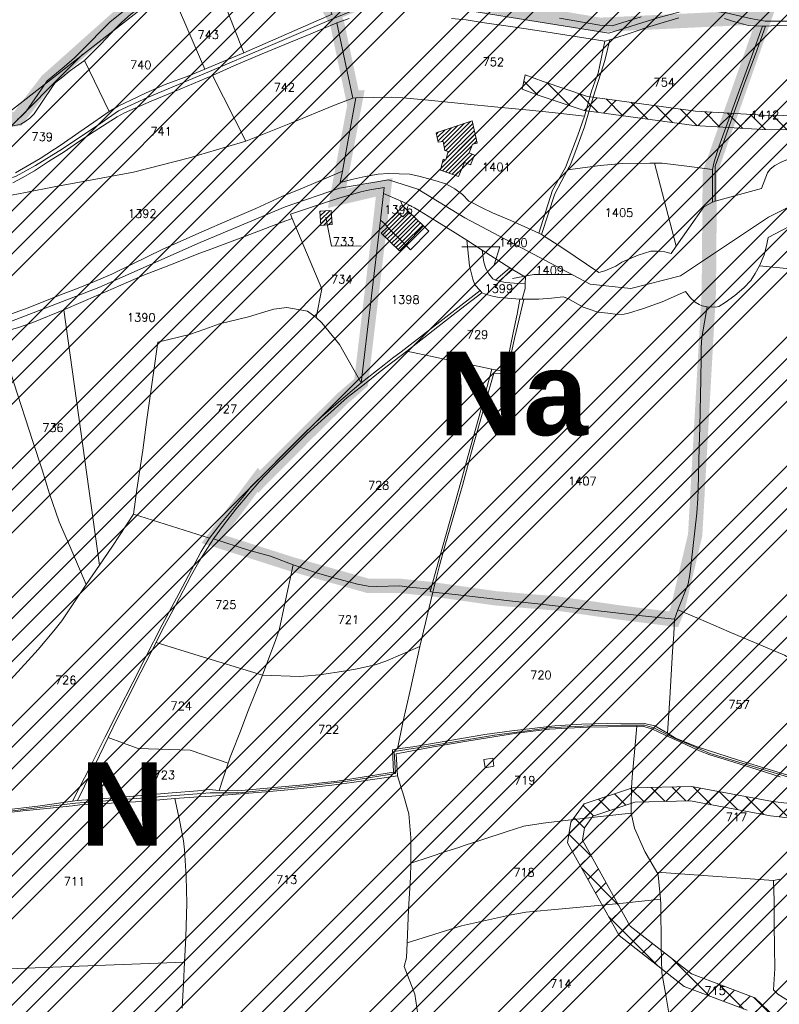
# Model space of a CAD drawing. Header units: metres. Extents: x 578835 to 593571, y 248557 to 255108.
# Tile 97 of 251: x 581938 to 582256, y 252278 to 252691. Entities that reach past the tile are written whole.
import ezdxf

# ---------------------------------------------------------------- set-up
doc = ezdxf.new("R2010")
doc.units = ezdxf.units.M
doc.linetypes.add('CACHEX2', pattern=[0.75, 0.5, -0.25])
doc.linetypes.add('SOLID_LINE', pattern=[0])
for name, color, linetype, lineweight in [('Cad-BATIMENT_BATI_PRIVE12', 7, 'SOLID_LINE', 0), ('Cad-BATIMENT_BATI_PRIVE12_HACH', 7, 'SOLID_LINE', 0), ('Cad-HYDROGRAPHI_COURS_D_EAU28', 5, 'SOLID_LINE', 0), ('Cad-PARCELLAIRE_PARCELLE1', 250, 'SOLID_LINE', 0), ('Cad-PARCELLAIRE_PARCELLE1_', 250, 'SOLID_LINE', 0), ('Cad-RESEAU_ROUT_AXE_DE_VOIE26', 255, 'SOLID_LINE', 0), ('Cad-RESEAU_ROUT_LIMITE_DE_VOIE_P23', 8, 'SOLID_LINE', 0), ('Cad-TOPONYMIE_DETAIL_PARCELLAIR181', 7, 'SOLID_LINE', 0), ('Cad-TOPONYMIE_NUMERO_DE_PARCELL182', 250, 'SOLID_LINE', 0), ('ER', 192, 'Continuous', 18), ('PLU', 7, 'CACHEX2', 5), ('PPRIF - contour', 10, 'Continuous', 9)]:
    doc.layers.add(name, color=color, linetype=linetype, lineweight=lineweight)
doc.layers.add('PLU nom', color=7, linetype='Continuous')
doc.styles.get("Standard").update_dxf_attribs({"font": 'arialbd_0.ttf', "height": 50})
doc.styles.add('TEXTSTYLE_45_11', font='txt.shx', dxfattribs={"oblique": 50})

msp = doc.modelspace()

# ---------------------------------------------------------------- hatches: boundary and pattern name
at = {"layer": 'Cad-BATIMENT_BATI_PRIVE12_HACH', "ltscale": 0.4}
h = msp.add_hatch(dxfattribs=at)
h.set_pattern_fill('ANSI31', color=256, scale=0.4, style=0)
h.paths.add_polyline_path([(582114.97, 252632.14), (582113.86, 252627.59), (582121.41, 252624.99), (582123.81, 252630.76), (582126.45, 252629.76), (582128.01, 252633.9), (582125.79, 252634.83), (582127.22, 252638.4), (582129.24, 252638.9), (582127.14, 252648.21), (582111.97, 252643.27), (582112.88, 252639.33), (582115, 252639.61), (582115.65, 252635.77), (582117.08, 252635.33), (582116.05, 252631.9)])
h = msp.add_hatch(dxfattribs=at)
h.set_pattern_fill('ANSI31', color=256, scale=0.4, style=0)
h.paths.add_polyline_path([(582068.53, 252604.87), (582068.12, 252610.75), (582063.36, 252610.46), (582063.78, 252604.47)])
h = msp.add_hatch(dxfattribs=at)
h.set_pattern_fill('ANSI31', color=256, scale=0.4, style=0)
h.paths.add_polyline_path([(582106.74, 252604.26), (582100.38, 252610.31), (582100.3, 252610.31), (582098.09, 252608.11), (582095.8, 252609.93), (582090.61, 252604.93), (582091.61, 252603.78), (582099.15, 252596.38)])
h = msp.add_hatch(dxfattribs=at)
h.set_pattern_fill('ANSI31', color=256, scale=0.4, style=0)
h.paths.add_polyline_path([(582099.15, 252596.38), (582091.61, 252603.78), (582089.02, 252601.23), (582096.64, 252593.83)])
at = {"layer": 'ER', "ltscale": 0.4}
h = msp.add_hatch(dxfattribs=at)
h.set_pattern_fill('ANSI37', color=256, scale=2, style=0)
h.paths.add_polyline_path([(582796.74, 252490.16), (582769.25, 252486.91), (582751.21, 252470.8), (582730.2, 252455.87), (582703.18, 252445.74), (582667.97, 252433.81), (582630.66, 252426.35), (582616.13, 252419.7), (582611.33, 252414.89), (582602.92, 252440.09), (582578.85, 252485.94), (582556.56, 252535.65), (582541.51, 252565.17), (582528.44, 252580.62), (582512.68, 252591.12), (582488.4, 252608.05), (582472.83, 252625.23), (582472.83, 252631.27), (582478.02, 252640.23), (582488.83, 252642.2), (582507.51, 252640.55), (582536.33, 252630.95), (582584.88, 252614.59), (582587.68, 252619.98), (582538.23, 252636.64), (582508.74, 252646.46), (582488.55, 252648.24), (582474.22, 252645.64), (582466.83, 252632.88), (582466.83, 252622.92), (582484.41, 252603.52), (582509.3, 252586.16), (582524.4, 252576.09), (582536.48, 252561.82), (582551.15, 252533.05), (582573.45, 252483.32), (582597.39, 252437.73), (582606.72, 252409.73), (582605.23, 252404.89), (582595.31, 252402.74), (582584.48, 252412.53), (582568.75, 252427.7), (582550.3, 252455.57), (582537.23, 252472.05), (582516.52, 252510.01), (582497.68, 252526.49), (582474.98, 252541.62), (582445.46, 252553.78), (582431.57, 252558.41), (582430.11, 252545.81), (582423.34, 252552.84), (582404.55, 252581.87), (582376.71, 252616.66), (582350.38, 252633.62), (582321.17, 252646.47), (582291.42, 252649.97), (582249.04, 252650.55), (582220.64, 252652.25), (582175.3, 252658.48), (582156.76, 252664.66), (582149.33, 252667.45), (582147.99, 252661.54), (582154.76, 252659.01), (582173.93, 252652.61), (582220.05, 252646.27), (582248.82, 252644.55), (582291.03, 252643.98), (582319.58, 252640.62), (582347.53, 252628.32), (582372.64, 252612.14), (582399.68, 252578.35), (582418.62, 252549.09), (582474.29, 252491.38), (582506.5, 252456.92), (582516.46, 252433.67), (582520.16, 252416.24), (582513.46, 252404.9), (582485.65, 252372.56), (582464.23, 252348.89), (582447.94, 252338.57), (582435.29, 252336.46), (582397.51, 252342.1), (582360.44, 252348.94), (582330, 252355.26), (582297.29, 252358.13), (582252.85, 252363.25), (582218.92, 252369.58), (582194.15, 252368.99), (582173.95, 252362.26), (582168.39, 252354.62), (582166.96, 252346.03), (582188.65, 252307.2), (582215.9, 252285.85), (582242.17, 252275.91), (582256.01, 252262.77), (582269.08, 252250.42), (582288.32, 252238.59), (582307.73, 252234.11), (582337.11, 252234.82), (582386.15, 252227.72), (582440.89, 252221.32), (582476.71, 252210.58), (582504.48, 252209.85), (582569, 252219.17), (582598.6, 252223.98), (582602.74, 252221.4), (582610.83, 252207.91), (582620.1, 252186.53), (582637.49, 252156.1), (582655.02, 252137.85), (582666.41, 252128.74), (582688.82, 252123.51), (582708.41, 252123.51), (582725.34, 252114.7), (582734.85, 252107.1), (582736.07, 252096.1), (582729.77, 252075.09), (582723.28, 252035.45), (582722.58, 252010.22), (582713.67, 251992.4), (582698.19, 251967.77), (582675.88, 251943.38), (582649.51, 251929.51), (582621.53, 251921.81), (582598.81, 251919.61), (582583.13, 251907.67), (582564.2, 251893.11), (582552.1, 251875.71), (582550.34, 251861.66), (582558.35, 251856.66), (582575.66, 251855.93), (582599.7, 251844.63), (582623.95, 251839.48), (582646.09, 251840.22), (582661.18, 251844.53), (582681.51, 251846.63), (582706.04, 251847.33), (582746.16, 251839.31), (582777.12, 251831.57), (582798.72, 251819.73), (582815.48, 251807.16), (582832.68, 251789.25), (582845.85, 251780.72), (582865.53, 251780.72), (582889.06, 251784.4), (582912.14, 251795.94), (582940.37, 251805.82), (582975.56, 251814.26), (582989.04, 251814.26), (583010.12, 251807.94), (583034.7, 251802.16), (583054.6, 251800.68), (583081.25, 251805.73), (583113.44, 251808.52), (583139.2, 251802.26), (583169.25, 251791.08), (583188.74, 251775.08), (583203.28, 251760.54), (583236.28, 251745.14), (583277.77, 251739.04), (583285.1, 251732.57), (583282.99, 251752.41), (583279.03, 251744.92), (583238.02, 251750.95), (583206.78, 251765.53), (583192.77, 251779.53), (583172.29, 251796.35), (583140.96, 251808.01), (583113.9, 251814.59), (583080.43, 251811.68), (583054.26, 251806.73), (583035.62, 251808.11), (583011.67, 251813.74), (582989.92, 251820.26), (582974.85, 251820.26), (582938.67, 251811.58), (582909.8, 251801.48), (582887.21, 251790.18), (582865.06, 251786.72), (582847.62, 251786.72), (582836.53, 251793.9), (582819.47, 251811.67), (582801.97, 251824.79), (582779.32, 251837.21), (582747.47, 251845.17), (582706.55, 251853.35), (582681.11, 251852.63), (582660.04, 251850.45), (582645.16, 251846.19), (582624.48, 251845.5), (582601.62, 251850.35), (582577.12, 251861.88), (582560.18, 251862.58), (582556.77, 251864.72), (582557.87, 251873.5), (582568.6, 251888.92), (582586.78, 251902.91), (582601.08, 251913.8), (582622.62, 251915.89), (582651.73, 251923.89), (582679.6, 251938.56), (582702.98, 251964.12), (582718.9, 251989.45), (582728.54, 252008.73), (582729.27, 252034.88), (582735.63, 252073.74), (582742.17, 252095.55), (582740.54, 252110.23), (582728.63, 252119.76), (582709.88, 252129.51), (582689.51, 252129.51), (582669.09, 252134.27), (582659.07, 252142.29), (582642.34, 252159.72), (582625.47, 252189.22), (582616.18, 252210.66), (582607.14, 252225.72), (582599.86, 252230.27), (582568.09, 252225.1), (582504.13, 252215.86), (582477.66, 252216.56), (582442.11, 252227.22), (582386.93, 252233.67), (582337.47, 252240.84), (582308.34, 252240.12), (582290.63, 252244.21), (582272.75, 252255.21), (582260.13, 252267.13), (582245.42, 252281.1), (582218.88, 252291.14), (582193.3, 252311.18), (582173.22, 252347.11), (582174.08, 252352.24), (582177.67, 252357.17), (582195.19, 252363.01), (582218.44, 252363.57), (582251.95, 252357.32), (582296.68, 252352.16), (582329.13, 252349.31), (582359.28, 252343.05), (582396.52, 252336.18), (582435.34, 252330.39), (582450.12, 252332.85), (582468.13, 252344.25), (582490.15, 252368.59), (582518.35, 252401.39), (582526.51, 252415.2), (582522.21, 252435.49), (582511.6, 252460.25), (582478.64, 252495.51), (582435.51, 252540.22), (582436.68, 252550.38), (582443.36, 252548.15), (582472.15, 252536.3), (582494.03, 252521.72), (582511.77, 252506.2), (582532.21, 252468.72), (582545.44, 252452.05), (582564.11, 252423.84), (582580.39, 252408.14), (582593.57, 252396.22), (582609.94, 252399.78), (582612.27, 252407.34), (582619.61, 252414.69), (582632.52, 252420.61), (582669.52, 252428.01), (582705.19, 252440.09), (582733.04, 252450.53), (582755.47, 252466.46), (582796.94, 252473.67), (582796.82, 252482.36)])
at = {"layer": 'PPRIF - contour', "lineweight": 15}
h = msp.add_hatch(dxfattribs=at)
h.set_pattern_fill('ANSI34', color=30, scale=2, style=0)
h.paths.add_polyline_path([(583168.56, 249236.59), (583178.02, 249273.37), (583184.15, 249314.36), (583186.86, 249348.54), (583183.82, 249412.65), (583188.31, 249497.75), (583209.56, 249638.59), (583209.57, 249654.16), (583202.87, 249764.69), (583181.22, 249772.54), (583212.18, 249841.81), (583235.33, 249974.64), (583193.51, 249985.09), (583186.04, 250045.54), (583188.28, 250067.18), (583195.8, 250078.07), (583245.78, 250078.37), (583251.01, 250132.85), (583194.25, 250138.82), (583209.94, 250168.32), (583209.19, 250188.47), (583208.21, 250203.8), (583217.43, 250267.61), (583213.64, 250277.41), (583256.98, 250284.74), (583262.34, 250350.34), (583266.18, 250436.39), (583274.5, 250436.7), (583214.43, 250499.33), (583184.56, 250537.39), (583218.91, 250547.09), (583241.07, 250552.07), (583269.68, 250547.09), (583271.18, 250569.48), (583274.91, 250580.67), (583286.48, 250597.77), (583293.66, 250716.62), (583278.73, 250731.44), (583193.67, 250750.25), (583156.78, 250759.28), (583135.71, 250831.5), (583141.39, 250856.49), (583145.69, 250864.01), (583161.1, 250891.6), (583169.34, 250905.21), (583172.57, 250920.26), (583171.49, 250936.38), (583169.31, 250950.6), (583181.85, 251003.26), (583206.95, 251084.03), (583216.62, 251114.12), (583232.39, 251161.77), (583245.29, 251209.41), (583234.54, 251210.94), (583234.1, 251288.09), (583244.66, 251288.39), (583237.9, 251328.73), (583229.54, 251356.01), (583200.13, 251357.42), (583190.46, 251371.39), (583189.74, 251379.63), (583190.1, 251406.14), (583244.22, 251415.82), (583256.04, 251419.04), (583270.74, 251430.86), (583295.47, 251440.89), (583325.21, 251451.64), (583340.94, 251464.43), (583366, 251457.91), (583398.59, 251444.88), (583422.15, 251436.37), (583417.63, 251462.92), (583418.14, 251495.99), (583409.11, 251546.1), (583400.09, 251585.18), (583359.99, 251579.17), (583344.95, 251609.23), (583333.92, 251624.76), (583325.9, 251633.28), (583319.39, 251648.31), (583296.33, 251649.31), (583292.32, 251666.85), (583282.01, 251764.42), (583240.65, 251790.03), (583212.78, 251805.76), (583221.32, 251831.82), (583251.44, 251830.48), (583273.02, 251828.23), (583262.67, 251903.93), (583199.69, 251895.44), (583192.95, 251945.32), (583256.33, 251954.31), (583243.74, 252050.47), (583214.52, 252068.27), (583208.68, 252073.66), (583201.93, 252137.92), (583178.11, 252135.22), (583183.95, 252176.12), (583226.69, 252181.65), (583216.8, 252253.1), (583210.96, 252307.92), (583193.36, 252422.33), (583178.97, 252519.84), (583167.73, 252607.66), (583178.52, 252614.4), (583188.29, 252625.39), (583184.93, 252642.05), (583192.13, 252639.75), (583210.89, 252641.9), (583205.05, 252676.95), (583200.1, 252708.47), (583205.05, 252708.02), (583194.96, 252797.38), (583191.02, 252799.28), (583173.51, 252800.6), (583168.08, 252797.59), (583165.67, 252793.82), (583165.69, 252787.69), (583073.05, 252815.41), (583065.66, 252814.13), (583065.94, 252812.7), (583046.85, 252808.33), (583047.04, 252816.04), (582997.15, 252812.42), (582995.86, 252782.45), (582980.16, 252787.72), (582949.89, 252804.92), (582947.27, 252800.69), (582935.19, 252777.61), (582924.38, 252768.8), (582917.32, 252760.63), (582910.91, 252748.5), (582903.76, 252736.42), (582880, 252724.86), (582817.58, 252706.15), (582782.59, 252696.37), (582747.69, 252696.56), (582653.19, 252726.32), (582583.51, 252736.7), (582547.53, 252745.89), (582391.95, 252693.83), (582342.71, 252696.56), (582258, 252701.11), (582228.89, 252730.03), (582194.3, 252754.65), (582137.15, 252749.12), (582028.37, 252701.22), (581997.03, 252701.83), (581923.09, 252643.99), (581895.44, 252653.82), (581782.97, 252699.88), (581749.17, 252724.45), (581694.48, 252730.59), (581626.87, 252779.73), (581623.69, 252832.13), (581568.99, 252867.14), (581549.94, 252902.76), (581520.9, 252875.84), (581488.95, 252861.1), (581415.1, 252871.66), (581333.97, 252861.22), (581285.87, 252845.9), (581226.26, 252859.41), (581213.27, 252848.96), (581176.79, 252829.19), (581135.62, 252832.26), (581093.83, 252851.3), (581026.18, 252865.71), (580894.22, 252859.98), (580764.18, 252821.75), (580666.25, 252837.89), (580606.97, 252807.31), (580553.37, 252825.96), (580518.38, 252831.19), (580426.24, 252844.58), (580314.78, 252864.48), (580232.54, 252861.61), (580193.34, 252877.86), (579737.68, 252731.06), (579339.29, 252594.91), (579467.34, 252529.95), (579492.26, 252526.53), (579537.88, 252506.87), (579628.29, 252501.98), (579673.34, 252488.27), (579756.55, 252421.24), (579801.62, 252412.32), (579849.52, 252376.66), (579890.09, 252373.24), (579954.11, 252362.98), (580003.08, 252331.22), (580020.69, 252319.86), (580037.79, 252307.65), (580048.55, 252295.44), (580067.12, 252269.55), (580095.49, 252178.46), (580127.66, 252086.63), (580157.22, 252011.67), (580209.32, 251928.46), (580208.41, 251858.24), (580196.24, 251818.11), (580206.29, 251790.3), (580227.07, 251716.54), (580274.53, 251673.98), (580324.82, 251599.61), (580345.2, 251567.99), (580352.27, 251548.44), (580380.56, 251474.57), (580498.13, 251465.11), (580632.34, 251425.65), (580688.87, 251403.81), (580903, 251328.66), (581057.22, 251304.45), (581128.89, 251277.45), (581306.24, 251176.53), (581363.6, 251156.15), (581418.4, 251079.72), (581465.72, 250967.17), (581546.02, 250830.88), (581604.72, 250760.44), (581621.29, 250710.76), (581635.31, 250677.64), (581677.37, 250643.25), (581761.5, 250538.8), (581878.03, 250481.58), (581978.36, 250416.05), (582083.64, 250336.15), (582132.06, 250252.96), (582193.12, 250147.32), (582211.34, 250118.18), (582217.79, 250080.35), (582244.22, 249930.09), (582252.92, 249788.8), (582279.87, 249720.73), (582264.14, 249693.23), (582229.1, 249576.98), (582243.69, 249504.21), (582236.53, 249458.37), (582233.12, 249417.21), (582207.89, 249404.14), (582210.7, 249314.66), (582282.52, 249136.36), (582365.79, 249069.63), (582329.51, 248868.66), (582370.33, 248802.93), (582389.99, 248830.88), (582435.35, 248829.37), (582475.81, 248930.64), (582488.18, 248933.83), (582505.04, 248934.94), (582536.56, 248931.03), (582545.58, 248873.46), (582547.73, 248837.81), (582559.27, 248733.3), (582660.26, 248731.96), (582707.75, 248722.61), (582711.09, 248844.25), (582713.77, 248853.61), (582730.11, 248933.31), (582770.57, 249048.63), (582781.22, 249070.77), (582782.86, 249074.05), (582786.69, 249073.51), (582794.34, 249066.4), (582795.98, 249060.39), (582802, 249037.44), (582837.54, 249029.24), (582847.92, 249019.4), (582859.41, 249022.68), (582870.89, 249021.59), (582882.91, 249029.79), (582897.68, 249024.87), (582894.41, 249004.61), (582898.78, 248991.5), (582903.16, 248984.94), (582914.71, 248986.01), (582980.86, 249040.12), (583036.72, 249107.47), (583089.79, 249152.85), (583096.96, 249144.66), (583169.29, 249123.72), (583150.9, 249178.85), (583158.77, 249200.15)])

# ---------------------------------------------------------------- linework, layer by layer
at = {"layer": 'Cad-BATIMENT_BATI_PRIVE12'}
for points in [[(582114.97, 252632.14), (582113.86, 252627.59), (582121.41, 252624.99), (582123.81, 252630.76), (582126.45, 252629.76), (582128.01, 252633.9), (582125.79, 252634.83), (582127.22, 252638.4), (582129.24, 252638.9), (582127.14, 252648.21), (582111.97, 252643.27), (582112.88, 252639.33), (582115, 252639.61), (582115.65, 252635.77), (582117.08, 252635.33), (582116.05, 252631.9), (582114.97, 252632.14), (582114.97, 252632.14)], [(582068.53, 252604.87), (582068.12, 252610.75), (582063.36, 252610.46), (582063.78, 252604.47), (582068.53, 252604.87), (582068.53, 252604.87)], [(582106.74, 252604.26), (582100.38, 252610.31), (582100.3, 252610.31), (582098.09, 252608.11), (582095.8, 252609.93), (582090.61, 252604.93), (582091.61, 252603.78), (582099.15, 252596.38), (582106.74, 252604.26), (582106.74, 252604.26)], [(582099.15, 252596.38), (582091.61, 252603.78), (582089.02, 252601.23), (582096.64, 252593.83), (582099.15, 252596.38), (582099.15, 252596.38)]]:
    msp.add_lwpolyline(points, close=True, dxfattribs=at)
at = {"layer": 'Cad-HYDROGRAPHI_COURS_D_EAU28'}
for points in [[(581930.59, 252645.11), (581938.18, 252646.86), (581939.76, 252647.77), (581941.93, 252649.4), (581943.77, 252651.11), (581946.77, 252655.7), (581951.9, 252663.38), (581952.72, 252664.34), (581955.74, 252666.71), (581958.44, 252668.94), (581961, 252670.82), (581964.74, 252673.48), (581969.32, 252677.88), (581971.43, 252680.16), (581973.79, 252682.59), (581977.65, 252686.7), (581980.46, 252689.5), (581983.99, 252692.69)], [(581981.76, 252694.73), (581975.44, 252689.53), (581972.24, 252686.36), (581966.61, 252680.66), (581960.61, 252674.59), (581956.23, 252670.77), (581949.13, 252664.93), (581945.24, 252659.26), (581940.24, 252651.93), (581938.34, 252649.99), (581936.78, 252648.85)]]:
    msp.add_lwpolyline(points, dxfattribs=at)
for points in [[(582227.65, 252627.92), (582227.72, 252614.22), (582228.76, 252614.64), (582228.77, 252629.24), (582234.51, 252645.55), (582241, 252663.6), (582245.64, 252676.13), (582249.86, 252687.85), (582248.63, 252687.86), (582244, 252674.99), (582237.92, 252658.09), (582230.41, 252637.41), (582228.38, 252631.11), (582227.65, 252627.92), (582227.65, 252627.92)], [(582154.96, 252601.15), (582156.07, 252600.68), (582161.66, 252617.64), (582167.01, 252627.67), (582168.37, 252630.23), (582170.99, 252637.37), (582174.07, 252645.76), (582176.53, 252653.99), (582178.59, 252660.85), (582180.95, 252668.18), (582182.56, 252673.55), (582184.66, 252682.08), (582182.63, 252681.58), (582179.87, 252668.2), (582179.1, 252666.57), (582177.04, 252660.6), (582174.12, 252650.22), (582171.32, 252642.18), (582167.26, 252631.59), (582166.1, 252628.7), (582160.71, 252619.23), (582154.96, 252601.15), (582154.96, 252601.15)], [(582138.41, 252581.15), (582143.94, 252586.06), (582142.89, 252586.76), (582136.81, 252581.58), (582138.41, 252581.15), (582138.41, 252581.15)], [(581961.84, 252363.69), (581967.67, 252375.77), (581971.06, 252382.63), (581974.72, 252390.07), (581978.72, 252398.43), (581982.14, 252404.95), (581985.45, 252411.7), (581988.43, 252417.51), (581994.74, 252429.86), (581997.5, 252435.32), (582000.14, 252440.23), (582002.93, 252445.37), (582009.47, 252457.84), (582012.84, 252463.91), (582015.32, 252467.8), (582018.82, 252473.21), (582023.04, 252479.03), (582028.16, 252485.69), (582033.58, 252492.06), (582037.93, 252497.1), (582043.47, 252502.91), (582050.4, 252509.73), (582057.85, 252517.15), (582065.37, 252524.02), (582074.8, 252532.38), (582082, 252538), (582088.64, 252543.34), (582099.73, 252551.85), (582112.73, 252561.96), (582120.39, 252567.95), (582131.07, 252576.3), (582130.42, 252577.14), (582117.33, 252567.02), (582097.36, 252551.54), (582093.71, 252548.89), (582090.31, 252546.16), (582080.56, 252538.55), (582073.09, 252532.13), (582063.86, 252524.23), (582056.84, 252517.52), (582048.32, 252509), (582041.26, 252501.73), (582034.48, 252495.03), (582031.57, 252491.44), (582026.7, 252485.57), (582021.83, 252479.7), (582017.14, 252473.52), (582013.65, 252467.99), (582010.93, 252462.98), (582004.25, 252450.27), (581997.34, 252437.21), (581990.25, 252423.36), (581985, 252413.11), (581978.97, 252401.35), (581973.46, 252390.41), (581967.32, 252378.09), (581959.8, 252363.42), (581961.84, 252363.69), (581961.84, 252363.69)], [(581961.84, 252363.69), (581967.67, 252375.77), (581971.06, 252382.63), (581974.72, 252390.07), (581978.72, 252398.43), (581982.14, 252404.95), (581985.45, 252411.7), (581988.43, 252417.51), (581994.74, 252429.86), (581997.5, 252435.32), (582000.14, 252440.23), (582002.93, 252445.37), (582009.47, 252457.84), (582012.84, 252463.91), (582015.32, 252467.8), (582018.82, 252473.21), (582023.04, 252479.03), (582028.16, 252485.69), (582033.58, 252492.06), (582037.93, 252497.1), (582043.47, 252502.91), (582050.4, 252509.73), (582057.85, 252517.15), (582065.37, 252524.02), (582074.8, 252532.38), (582082, 252538), (582088.64, 252543.34), (582099.73, 252551.85), (582112.73, 252561.96), (582120.39, 252567.95), (582131.07, 252576.3), (582130.42, 252577.14), (582117.33, 252567.02), (582097.36, 252551.54), (582093.71, 252548.89), (582090.31, 252546.16), (582080.56, 252538.55), (582073.09, 252532.13), (582063.86, 252524.23), (582056.84, 252517.52), (582048.32, 252509), (582041.26, 252501.73), (582034.48, 252495.03), (582031.57, 252491.44), (582026.7, 252485.57), (582021.83, 252479.7), (582017.14, 252473.52), (582013.65, 252467.99), (582010.93, 252462.98), (582004.25, 252450.27), (581997.34, 252437.21), (581990.25, 252423.36), (581985, 252413.11), (581978.97, 252401.35), (581973.46, 252390.41), (581967.32, 252378.09), (581959.8, 252363.42), (581961.84, 252363.69), (581961.84, 252363.69)], [(582148.03, 252573.59), (582147.11, 252573.62), (582145.91, 252567.29), (582144.35, 252560.25), (582143.04, 252553.33), (582140.9, 252543.34), (582135.38, 252544.33), (582129.65, 252523.02), (582125.46, 252508.07), (582122.58, 252498.01), (582119.87, 252488.09), (582117.77, 252480.67), (582114.63, 252469.82), (582111.97, 252460.24), (582109.75, 252452.14), (582109.5, 252451.23), (582110.67, 252450.99), (582113.25, 252461.57), (582115.67, 252470.24), (582120.08, 252485.54), (582123.03, 252495.61), (582127.37, 252511.79), (582129.27, 252518.64), (582136.18, 252542.62), (582141.64, 252542.4), (582144.87, 252557.05), (582148.68, 252573.64), (582148.03, 252573.59), (582148.03, 252573.59)]]:
    msp.add_lwpolyline(points, close=True, dxfattribs=at)
at = {"layer": 'Cad-PARCELLAIRE_PARCELLE1'}
for points in [[(582022.8, 252698.71), (582031.47, 252676.69), (582068.45, 252692.92), (582066.12, 252697.19), (582057.11, 252713.27), (582053.73, 252711.31), (582049.51, 252708.51), (582047.61, 252707.58), (582044.27, 252706.18), (582036.11, 252703.16), (582028.99, 252700.67), (582022.8, 252698.71), (582022.8, 252698.71)], [(581964.74, 252673.48), (581969.32, 252677.88), (581971.43, 252680.16), (581973.79, 252682.59), (581977.65, 252686.7), (581980.46, 252689.5), (581983.99, 252692.69), (581987.95, 252695.59), (581990.61, 252697.25), (581993.3, 252698.71), (581994.89, 252699.4), (581996.59, 252699.76), (581998.3, 252700.01), (582002.28, 252699.67), (582015.23, 252669.88), (582008.46, 252667.08), (581998.63, 252663.37), (581990.59, 252659.91), (581987.1, 252658.29), (581978.85, 252654.37), (581975.09, 252652.16), (581964.74, 252673.48), (581964.74, 252673.48)], [(582031.47, 252676.69), (582015.23, 252669.88), (582002.28, 252699.67), (582007.87, 252698.91), (582011.53, 252698.55), (582014.67, 252698.37), (582017.64, 252698.28), (582020.76, 252698.42), (582022.8, 252698.71), (582031.47, 252676.69), (582031.47, 252676.69)], [(582032.33, 252639.65), (582051.24, 252647.23), (582069.49, 252654.77), (582077.15, 252657.75), (582070.49, 252689.19), (582059.49, 252684.71), (582051.04, 252681.22), (582039.17, 252676.33), (582027.31, 252671.22), (582018.34, 252667.24), (582032.33, 252639.65), (582032.33, 252639.65)], [(582261.81, 252687.84), (582262.82, 252633.2), (582260.08, 252632.41), (582256.41, 252630.99), (582253.81, 252629.55), (582251.8, 252627.93), (582250.68, 252626.5), (582248.26, 252619.95), (582228.76, 252614.64), (582228.77, 252629.24), (582234.51, 252645.55), (582241, 252663.6), (582245.64, 252676.13), (582249.86, 252687.85), (582252.32, 252688.05), (582255.94, 252688.14), (582258.99, 252688.05), (582261.81, 252687.84), (582261.81, 252687.84)], [(582078.45, 252657.86), (582072.77, 252627.18), (582071.85, 252622.42), (582077.24, 252623.88), (582082.35, 252624.97), (582087.71, 252625.87), (582092.05, 252626.22), (582100.99, 252625.85), (582105.35, 252624.88), (582111.5, 252623.27), (582116.07, 252621.87), (582119.87, 252619.73), (582123.03, 252617.43), (582125.74, 252614.54), (582126.94, 252614.08), (582130.98, 252611.96), (582135.54, 252609.67), (582143.31, 252606.53), (582154.96, 252601.15), (582160.71, 252619.23), (582166.1, 252628.7), (582167.26, 252631.59), (582171.32, 252642.18), (582174.12, 252650.22), (582160.64, 252651.78), (582151.07, 252652.76), (582137.87, 252654), (582123.75, 252655.28), (582108.87, 252656.83), (582098.07, 252657.82), (582093.18, 252658.19), (582078.45, 252657.86), (582078.45, 252657.86)], [(582227.65, 252627.92), (582216.91, 252629.26), (582206.67, 252630.53), (582203.46, 252630.48), (582201.47, 252630.54), (582189.86, 252630.35), (582180.7, 252629.59), (582167.01, 252627.67), (582161.66, 252617.64), (582156.07, 252600.68), (582165.04, 252594.96), (582180.07, 252584.73), (582182.56, 252585.5), (582185.51, 252586.63), (582187.18, 252587.44), (582189.76, 252589), (582196.6, 252592.01), (582201.82, 252593.68), (582204.54, 252593.68), (582207.78, 252593.39), (582210.39, 252592.72), (582212.53, 252595.79), (582217.75, 252603.36), (582224.01, 252612.24), (582227.72, 252614.22), (582227.65, 252627.92), (582227.65, 252627.92)], [(582051.67, 252607.37), (582051.03, 252609.1), (582068.67, 252615.02), (582071.23, 252615.91), (582080.5, 252618.47), (582084.21, 252619.33), (582090.23, 252620.27), (582090.03, 252617.81), (582088.73, 252606.67), (582080.56, 252538.55), (582071.55, 252554.62), (582064.12, 252563.71), (582061.8, 252565.86), (582064.18, 252577.87), (582051.67, 252607.37), (582051.67, 252607.37)], [(582090.03, 252617.81), (582088.73, 252606.67), (582090.61, 252604.93), (582091.61, 252603.78), (582099.15, 252596.38), (582101.23, 252594.22), (582108.98, 252602.1), (582106.74, 252604.26), (582100.38, 252610.31), (582097.87, 252612.78), (582097.05, 252614.71), (582090.03, 252617.81), (582090.03, 252617.81)], [(582088.73, 252606.67), (582090.61, 252604.93), (582091.61, 252603.78), (582099.15, 252596.38), (582101.23, 252594.22), (582108.98, 252602.1), (582106.74, 252604.26), (582100.38, 252610.31), (582097.87, 252612.78), (582097.05, 252614.71), (582098.06, 252614.35), (582102.89, 252611.85), (582104.98, 252610.58), (582112.28, 252606.06), (582119.92, 252601.35), (582124.79, 252598.3), (582126.02, 252587.48), (582127.39, 252581.9), (582128.15, 252579.62), (582130.42, 252577.14), (582117.33, 252567.02), (582097.36, 252551.54), (582093.71, 252548.89), (582090.31, 252546.16), (582080.56, 252538.55), (582088.73, 252606.67), (582088.73, 252606.67)], [(582247.42, 252587.54), (582260.05, 252586.26), (582305.69, 252581.59), (582361.56, 252575.76), (582363.27, 252589.84), (582365.5, 252611.54), (582346.29, 252613.62), (582329.65, 252615.46), (582313.59, 252616.25), (582300.46, 252616.6), (582295.08, 252615.93), (582286.86, 252614.69), (582275.45, 252611.06), (582265.88, 252607.25), (582250.95, 252599.44), (582250.34, 252595.93), (582249.26, 252592.16), (582247.42, 252587.54), (582247.42, 252587.54)], [(582068.12, 252610.75), (582063.36, 252610.46), (582063.78, 252604.47), (582068.53, 252604.87), (582068.12, 252610.75), (582068.12, 252610.75)], [(582061.8, 252565.86), (582064.18, 252577.87), (582051.67, 252607.37), (582044.15, 252604.62), (582032.18, 252599.95), (582017.71, 252594.51), (582011.95, 252592.36), (582004.69, 252589.53), (581998.31, 252586.99), (581989.85, 252583.72), (581983.16, 252580.82), (581970.36, 252575.3), (581956.12, 252569.1), (581971.11, 252462.22), (581976.46, 252470.14), (581985.32, 252483.58), (581986.77, 252493.96), (581989.19, 252510.32), (581990.93, 252523.18), (581993.74, 252542.81), (581995.49, 252555.54), (582008.82, 252558.77), (582015.15, 252560.96), (582021.3, 252563.26), (582033.42, 252566.17), (582041.71, 252568.64), (582044.04, 252569.4), (582049.5, 252570.07), (582058.11, 252568.56), (582061.8, 252565.86), (582061.8, 252565.86)], [(582147.11, 252573.62), (582143.63, 252573.9), (582138.41, 252574.23), (582135.64, 252574.79), (582132.6, 252575.65), (582131.07, 252576.3), (582130.42, 252577.14), (582128.15, 252579.62), (582127.39, 252581.9), (582126.02, 252587.48), (582124.79, 252598.3), (582131.31, 252594.15), (582131.98, 252589.08), (582132.78, 252586.36), (582134.04, 252584.13), (582135.69, 252582.15), (582136.81, 252581.58), (582138.41, 252581.15), (582141.02, 252580.59), (582144.66, 252580.33), (582149.3, 252580.05), (582149.22, 252578.04), (582148.03, 252573.59), (582147.11, 252573.62), (582147.11, 252573.62)], [(582131.31, 252594.15), (582142.89, 252586.76), (582136.81, 252581.58), (582135.69, 252582.15), (582134.04, 252584.13), (582132.78, 252586.36), (582131.98, 252589.08), (582131.31, 252594.15), (582131.31, 252594.15)], [(582138.41, 252581.15), (582141.02, 252580.59), (582144.66, 252580.33), (582149.3, 252580.05), (582149.4, 252582.73), (582143.94, 252586.06), (582138.41, 252581.15), (582138.41, 252581.15)], [(582110.67, 252450.99), (582113.25, 252461.57), (582115.67, 252470.24), (582120.08, 252485.54), (582123.03, 252495.61), (582127.37, 252511.79), (582129.27, 252518.64), (582136.18, 252542.62), (582141.64, 252542.4), (582144.87, 252557.05), (582148.68, 252573.64), (582155.03, 252573.62), (582160.35, 252574.06), (582165.25, 252574.58), (582167.12, 252573.84), (582173.52, 252570.25), (582175.64, 252569.54), (582179.71, 252568.2), (582183.87, 252567.76), (582187.95, 252567.21), (582190.67, 252567.34), (582192.52, 252567.71), (582198.79, 252569.68), (582206.64, 252572.45), (582216.42, 252576.72), (582218.53, 252574.11), (582220.5, 252572.27), (582222.06, 252571.28), (582223.43, 252570.73), (582225.44, 252570.34), (582223.21, 252557.56), (582222.98, 252553.3), (582223, 252549.18), (582222.77, 252540.02), (582222.37, 252520.15), (582222.17, 252511.66), (582221.67, 252493.89), (582221.49, 252490.09), (582221.17, 252484.04), (582218.7, 252463.1), (582218.2, 252458.27), (582217.54, 252454.42), (582213.18, 252443.47), (582211.75, 252439.67), (582198.22, 252440.99), (582182.31, 252442.9), (582173.83, 252443.76), (582155.77, 252445.94), (582144.04, 252447.19), (582119.99, 252449.98), (582110.67, 252450.99), (582110.67, 252450.99)], [(582147.11, 252573.62), (582145.91, 252567.29), (582144.35, 252560.25), (582143.04, 252553.33), (582140.9, 252543.34), (582135.38, 252544.33), (582099.73, 252551.85), (582112.73, 252561.96), (582120.39, 252567.95), (582131.07, 252576.3), (582132.6, 252575.65), (582135.64, 252574.79), (582138.41, 252574.23), (582143.63, 252573.9), (582147.11, 252573.62), (582147.11, 252573.62)], [(581928.97, 252558.59), (581928.74, 252559.35), (581937.11, 252561.72), (581943.2, 252563.79), (581956.12, 252569.1), (581971.11, 252462.22), (581965.52, 252454.17), (581958.66, 252470.21), (581954.19, 252480.32), (581950.08, 252492.13), (581947.1, 252502.13), (581943.23, 252513.96), (581935.24, 252538.61), (581928.97, 252558.59), (581928.97, 252558.59)], [(582061.8, 252565.86), (582058.11, 252568.56), (582049.5, 252570.07), (582044.04, 252569.4), (582041.71, 252568.64), (582033.42, 252566.17), (582021.3, 252563.26), (582015.15, 252560.96), (582008.82, 252558.77), (581995.49, 252555.54), (581993.74, 252542.81), (581990.93, 252523.18), (581989.19, 252510.32), (581986.77, 252493.96), (581985.32, 252483.58), (582017.14, 252473.52), (582021.83, 252479.7), (582026.7, 252485.57), (582031.57, 252491.44), (582034.48, 252495.03), (582041.26, 252501.73), (582048.32, 252509), (582056.84, 252517.52), (582063.86, 252524.23), (582073.09, 252532.13), (582080.56, 252538.55), (582071.55, 252554.62), (582064.12, 252563.71), (582061.8, 252565.86), (582061.8, 252565.86)], [(581887.85, 252537.67), (581930.86, 252411.05), (581941.22, 252422.28), (581945.36, 252426.98), (581951.96, 252434.77), (581955.24, 252438.95), (581960.6, 252446.86), (581965.52, 252454.17), (581958.66, 252470.21), (581954.19, 252480.32), (581950.08, 252492.13), (581947.1, 252502.13), (581943.23, 252513.96), (581935.24, 252538.61), (581928.97, 252558.59), (581909.36, 252549.61), (581899.94, 252544.91), (581893.57, 252541.26), (581887.85, 252537.67), (581887.85, 252537.67)], [(582018.82, 252473.21), (582023.04, 252479.03), (582028.16, 252485.69), (582033.58, 252492.06), (582037.93, 252497.1), (582043.47, 252502.91), (582050.4, 252509.73), (582057.85, 252517.15), (582065.37, 252524.02), (582074.8, 252532.38), (582082, 252538), (582088.64, 252543.34), (582099.73, 252551.85), (582135.38, 252544.33), (582129.65, 252523.02), (582125.46, 252508.07), (582122.58, 252498.01), (582119.87, 252488.09), (582117.77, 252480.67), (582114.63, 252469.82), (582111.97, 252460.24), (582109.75, 252452.14), (582100.69, 252453.05), (582096.87, 252453.52), (582087.24, 252453.27), (582083.6, 252453.42), (582079.08, 252454.27), (582069.22, 252456.9), (582061.95, 252459.08), (582052.12, 252462.39), (582042.67, 252465.95), (582033.47, 252468.53), (582018.82, 252473.21), (582018.82, 252473.21)], [(582018.82, 252473.21), (582033.47, 252468.53), (582042.67, 252465.95), (582052.12, 252462.39), (582048.69, 252446.17), (582046.31, 252435.04), (582044.91, 252431.13), (582039.32, 252416.18), (582029.25, 252419.25), (582012.75, 252424.33), (581994.74, 252429.86), (581997.5, 252435.32), (582000.14, 252440.23), (582002.93, 252445.37), (582009.47, 252457.84), (582012.84, 252463.91), (582015.32, 252467.8), (582018.82, 252473.21), (582018.82, 252473.21)], [(582105.24, 252428.14), (582091, 252422.04), (582086.51, 252420.55), (582078.25, 252418.64), (582074.19, 252417.97), (582063.13, 252416.27), (582056.58, 252415.72), (582054.85, 252415.69), (582039.32, 252416.18), (582044.91, 252431.13), (582046.31, 252435.04), (582048.69, 252446.17), (582052.12, 252462.39), (582061.95, 252459.08), (582069.22, 252456.9), (582079.08, 252454.27), (582083.6, 252453.42), (582087.24, 252453.27), (582096.87, 252453.52), (582100.69, 252453.05), (582109.75, 252452.14), (582109.5, 252451.23), (582110.67, 252450.99), (582105.24, 252428.14), (582105.24, 252428.14)], [(582105.24, 252428.14), (582101.17, 252409.73), (582098.08, 252396.33), (582095.78, 252385.32), (582102.22, 252386.19), (582132.37, 252391.37), (582143.7, 252392.88), (582161.66, 252394.93), (582173.06, 252395.65), (582189.18, 252396.1), (582199.08, 252395.92), (582203.61, 252394.96), (582208.9, 252391.84), (582209.81, 252406.63), (582210.99, 252426.12), (582211.48, 252433.19), (582211.75, 252439.67), (582198.22, 252440.99), (582182.31, 252442.9), (582173.83, 252443.76), (582155.77, 252445.94), (582144.04, 252447.19), (582119.99, 252449.98), (582110.67, 252450.99), (582105.24, 252428.14), (582105.24, 252428.14)], [(582277.38, 252410.81), (582275.69, 252401.31), (582272.2, 252389.86), (582267.43, 252371.85), (582238.18, 252380.68), (582221.75, 252385.99), (582212.19, 252389.88), (582208.9, 252391.84), (582209.81, 252406.63), (582210.99, 252426.12), (582211.48, 252433.19), (582211.75, 252439.67), (582213.18, 252443.47), (582221.79, 252439.96), (582234.71, 252434.34), (582257.77, 252424.56), (582265.91, 252419.88), (582277.38, 252410.81), (582277.38, 252410.81)], [(581974.72, 252390.07), (581978.72, 252398.43), (581982.14, 252404.95), (581985.45, 252411.7), (581988.43, 252417.51), (581994.74, 252429.86), (582012.75, 252424.33), (582029.25, 252419.25), (582039.32, 252416.18), (582033.44, 252401.64), (582029.79, 252391.98), (582026.59, 252383.9), (582025.77, 252381.84), (582024.91, 252379.31), (582009.04, 252384.79), (581987.22, 252385.53), (581980.75, 252387.89), (581974.72, 252390.07), (581974.72, 252390.07)], [(582024.91, 252379.31), (582022.88, 252373.01), (582021.24, 252367.85), (582029, 252367.73), (582056.48, 252370.34), (582070.62, 252371.86), (582094.2, 252375.6), (582093.67, 252384.92), (582095.78, 252385.32), (582098.08, 252396.33), (582101.17, 252409.73), (582105.24, 252428.14), (582091, 252422.04), (582086.51, 252420.55), (582078.25, 252418.64), (582074.19, 252417.97), (582063.13, 252416.27), (582056.58, 252415.72), (582054.85, 252415.69), (582039.32, 252416.18), (582033.44, 252401.64), (582029.79, 252391.98), (582026.59, 252383.9), (582025.77, 252381.84), (582024.91, 252379.31), (582024.91, 252379.31)], [(582101.41, 252337.53), (582109.04, 252339.94), (582116.5, 252342.46), (582121.47, 252344.1), (582123.72, 252344.85), (582131.09, 252347.24), (582141.68, 252350.8), (582148.67, 252352.94), (582156.81, 252354.17), (582167.25, 252355.5), (582180.81, 252357.06), (582193.71, 252358.48), (582193.59, 252361.92), (582193.75, 252368.84), (582194.1, 252373.56), (582195.18, 252385.46), (582196.04, 252394.78), (582183.87, 252394.55), (582175.31, 252394.4), (582167.19, 252393.94), (582159.47, 252393.63), (582145.59, 252391.92), (582124.86, 252388.53), (582110.96, 252386.25), (582095.22, 252383.26), (582095.82, 252374.06), (582098.51, 252365.48), (582100.61, 252358.08), (582101.44, 252348.12), (582101.41, 252337.53), (582101.41, 252337.53)], [(582021.24, 252367.85), (582017.01, 252368.28), (582012.19, 252367.77), (582001.46, 252366.99), (581978.79, 252365), (581961.84, 252363.69), (581967.67, 252375.77), (581971.06, 252382.63), (581974.72, 252390.07), (581980.75, 252387.89), (581987.22, 252385.53), (582009.04, 252384.79), (582024.91, 252379.31), (582022.88, 252373.01), (582021.24, 252367.85), (582021.24, 252367.85)], [(582099.9, 252304.18), (582100.46, 252318.16), (582101.25, 252331.6), (582101.41, 252337.53), (582109.04, 252339.94), (582116.5, 252342.46), (582121.47, 252344.1), (582123.72, 252344.85), (582131.09, 252347.24), (582141.68, 252350.8), (582148.67, 252352.94), (582156.81, 252354.17), (582167.25, 252355.5), (582180.81, 252357.06), (582193.71, 252358.48), (582195.07, 252352.12), (582199.42, 252342.34), (582204.34, 252333.72), (582204.94, 252332.54), (582205.94, 252322.37), (582190.34, 252320.74), (582164.74, 252318.39), (582149.52, 252317.01), (582142.7, 252315.77), (582122.63, 252311.31), (582099.9, 252304.18), (582099.9, 252304.18)]]:
    msp.add_lwpolyline(points, close=True, dxfattribs=at)
for points in [[(582197.77, 252691.77), (582185.73, 252687.97), (582180.59, 252688.33), (582163.7, 252691.26)], [(582075.61, 252691.07), (582070.49, 252689.19), (582077.15, 252657.75), (582077.15, 252657.75), (582077.15, 252657.75), (582078.45, 252657.86), (582093.18, 252658.19), (582098.07, 252657.82), (582108.87, 252656.83), (582123.75, 252655.28), (582137.87, 252654), (582151.07, 252652.76), (582160.64, 252651.78), (582174.12, 252650.22), (582177.04, 252660.6), (582179.1, 252666.57), (582179.87, 252668.2), (582182.63, 252681.58), (582176.54, 252682.52), (582157.91, 252685.55), (582144.15, 252687.52), (582131.29, 252689.46), (582124.61, 252690.47), (582118.38, 252691.06)], [(582232.79, 252691), (582236.42, 252689.85), (582240.73, 252688.65), (582242.58, 252688.13), (582248.63, 252687.86), (582244, 252674.99), (582237.92, 252658.09), (582230.41, 252637.41), (582228.38, 252631.11), (582227.65, 252627.92), (582227.65, 252627.92), (582227.65, 252627.92), (582216.91, 252629.26), (582206.67, 252630.53), (582203.46, 252630.48), (582201.47, 252630.54), (582189.86, 252630.35), (582180.7, 252629.59), (582167.01, 252627.67), (582168.37, 252630.23), (582170.99, 252637.37), (582174.07, 252645.76), (582176.53, 252653.99), (582178.59, 252660.85), (582180.95, 252668.18), (582182.56, 252673.55), (582184.66, 252682.08), (582194.92, 252685.5), (582201.41, 252687.72), (582204.31, 252688.52), (582213.64, 252691.3)], [(581930.59, 252645.11), (581938.18, 252646.86), (581939.76, 252647.77), (581941.93, 252649.4), (581943.77, 252651.11), (581946.77, 252655.7), (581951.9, 252663.38), (581952.72, 252664.34), (581955.74, 252666.71), (581958.44, 252668.94), (581961, 252670.82), (581964.74, 252673.48), (581975.09, 252652.16), (581968.69, 252647.73), (581962.46, 252643.41), (581955.06, 252638.23), (581946.23, 252632.48), (581935.92, 252626.5)], [(581934.8, 252622.28), (581938.66, 252624.38), (581943.86, 252627.27), (581949.79, 252631.22), (581956.22, 252635.32), (581960.5, 252638.24), (581966.83, 252642.44), (581974.26, 252647.3), (581978.48, 252649.88), (581981.56, 252651.58), (581992.76, 252656.53), (581999.78, 252659.45), (582018.34, 252667.24), (582032.33, 252639.65), (582023.81, 252637.15), (582008.75, 252632.78), (581985.27, 252626.81), (581964.25, 252622.83), (581952.81, 252620.76), (581940.07, 252618.26), (581913.54, 252613.15)], [(581913.54, 252613.15), (581940.07, 252618.26), (581952.81, 252620.76), (581964.25, 252622.83), (581985.27, 252626.81), (582008.75, 252632.78), (582023.81, 252637.15), (582032.33, 252639.65), (582051.24, 252647.23), (582069.49, 252654.77), (582077.15, 252657.75), (582078.45, 252657.86), (582072.77, 252627.18), (582056.05, 252620.11), (582047.45, 252616.49), (582036.48, 252611.56), (582026.78, 252607.3), (582012.62, 252601.22), (581997.37, 252594.38), (581985.09, 252588.34), (581976.21, 252584.04), (581968.97, 252580.98), (581961.48, 252577.91), (581954.77, 252575.45), (581941.2, 252569.97), (581934.17, 252567.38)], [(582260.05, 252586.26), (582247.42, 252587.54), (582245.62, 252584.39), (582243.72, 252581.45), (582240.77, 252578.3), (582237.07, 252575.09), (582232.95, 252572.19), (582230.29, 252570.52), (582228.92, 252570.18), (582225.44, 252570.34), (582225.44, 252570.34), (582225.44, 252570.34), (582223.21, 252557.56), (582222.98, 252553.3), (582223, 252549.18), (582222.77, 252540.02), (582222.37, 252520.15), (582222.17, 252511.66), (582221.67, 252493.89), (582221.49, 252490.09), (582221.17, 252484.04), (582218.7, 252463.1), (582218.2, 252458.27), (582217.54, 252454.42), (582213.18, 252443.47), (582221.79, 252439.96), (582234.71, 252434.34), (582257.77, 252424.56)], [(581930.94, 252359.68), (581945.21, 252361.42), (581959.8, 252363.42), (581967.32, 252378.09), (581973.46, 252390.41), (581978.97, 252401.35), (581985, 252413.11), (581990.25, 252423.36), (581997.34, 252437.21), (582004.25, 252450.27), (582010.93, 252462.98), (582013.65, 252467.99), (582017.14, 252473.52), (581985.32, 252483.58), (581976.46, 252470.14), (581971.11, 252462.22), (581971.11, 252462.22), (581971.11, 252462.22), (581965.52, 252454.17), (581960.6, 252446.86), (581955.24, 252438.95), (581951.96, 252434.77), (581945.36, 252426.98), (581941.22, 252422.28), (581930.86, 252411.05)], [(582255.94, 252330.77), (582253.18, 252330.21), (582204.34, 252333.72), (582204.34, 252333.72), (582204.34, 252333.72), (582199.42, 252342.34), (582195.07, 252352.12), (582193.71, 252358.48), (582193.59, 252361.92), (582193.75, 252368.84), (582194.1, 252373.56), (582195.18, 252385.46), (582196.04, 252394.78), (582198.85, 252394.68), (582202.32, 252393.75), (582208.23, 252391), (582214.66, 252387.97), (582219.12, 252385.89), (582222.29, 252384.48), (582226.55, 252382.83), (582234.33, 252380.47), (582243.8, 252377.47), (582255.99, 252373.69)], [(582005.75, 252276.73), (582006.28, 252287.14), (582006.61, 252296.08), (582007.16, 252306.38), (582007.69, 252320.8), (582007.42, 252331.94), (582006.65, 252343.12), (582006.26, 252346.89), (582004.55, 252355.55), (582002.65, 252364.53), (582012.56, 252365.24), (582018.14, 252365.59), (582024.76, 252366.14), (582033.53, 252366.77), (582040.74, 252367.37), (582049.9, 252368.13), (582059.22, 252369.13), (582068.29, 252370.1), (582076.68, 252371.25), (582089.3, 252373.08), (582095.82, 252374.06), (582098.51, 252365.48), (582100.61, 252358.08), (582101.44, 252348.12), (582101.41, 252337.53), (582101.25, 252331.6), (582100.46, 252318.16), (582099.9, 252304.18), (582099.6, 252297.92), (582098.67, 252294.27), (582103.09, 252282.71), (582106.04, 252263.11)], [(581918.38, 252292.64), (582006.61, 252296.08), (582006.61, 252296.08), (582006.61, 252296.08), (582007.16, 252306.38), (582007.69, 252320.8), (582007.42, 252331.94), (582006.65, 252343.12), (582006.26, 252346.89), (582004.55, 252355.55), (582002.65, 252364.53), (581993.16, 252363.74), (581986.11, 252363.15), (581975.93, 252362.64), (581962.89, 252361.89), (581959.71, 252361.51), (581949.08, 252360.4), (581938.95, 252359.34), (581927.36, 252358.04)], [(582209.95, 252271.32), (582207.99, 252283.09), (582206.45, 252291.54), (582206.26, 252302.78), (582206.04, 252320.27), (582205.94, 252322.37), (582205.94, 252322.37), (582205.94, 252322.37), (582204.94, 252332.54), (582204.34, 252333.72), (582253.18, 252330.21), (582253.56, 252321.77), (582253.57, 252311.74), (582253.61, 252302.27), (582253.77, 252293.36), (582253.28, 252284.52), (582255.08, 252282.66), (582260.57, 252279.1), (582261.41, 252275.94)], [(582260.57, 252279.1), (582255.08, 252282.66), (582253.28, 252284.52), (582253.77, 252293.36), (582253.61, 252302.27), (582253.57, 252311.74), (582253.56, 252321.77), (582253.18, 252330.21), (582255.94, 252330.77)], [(582106.04, 252263.11), (582103.09, 252282.71), (582098.67, 252294.27), (582099.6, 252297.92), (582099.9, 252304.18), (582122.63, 252311.31), (582142.7, 252315.77), (582149.52, 252317.01), (582164.74, 252318.39), (582190.34, 252320.74), (582205.94, 252322.37), (582206.04, 252320.27), (582206.26, 252302.78), (582206.45, 252291.54), (582207.99, 252283.09), (582209.95, 252271.32)], [(581925.81, 252267.74), (581921.36, 252282.63), (581918.38, 252292.64), (582006.61, 252296.08), (582006.28, 252287.14), (582005.75, 252276.73)]]:
    msp.add_lwpolyline(points, dxfattribs=at)
at = {"layer": 'Cad-PARCELLAIRE_PARCELLE1_'}
msp.add_lwpolyline([(582068.12, 252610.75), (582063.36, 252610.46), (582063.78, 252604.47), (582068.53, 252604.87), (582068.12, 252610.75), (582068.12, 252610.75)], close=True, dxfattribs=at)
at = {"layer": 'Cad-RESEAU_ROUT_AXE_DE_VOIE26'}
for points in [[(582261.76, 252689.88), (582249.77, 252689.93), (582243.58, 252691.07), (582233.38, 252693.5), (582225.06, 252694.62), (582217.83, 252694.9), (582204.83, 252691.34), (582184.23, 252684.88), (582146.96, 252690.94), (582119.26, 252695.33), (582093.03, 252696.44), (582083.44, 252695.82), (582078.24, 252694.77), (582068.09, 252690.64), (582040.68, 252678.9), (582017.18, 252668.86), (581991.2, 252658.03), (581979.05, 252652.38), (581971.65, 252647.28), (581955.65, 252636.53), (581944.33, 252629.56), (581936.15, 252625.11), (581927.21, 252621.73)], [(582278.14, 252621.43), (582251.16, 252607.88), (582214.34, 252583.33), (582193.52, 252578.01), (582176.48, 252579.88), (582123.98, 252607.68), (582104.38, 252619.57), (582092.11, 252623.54), (582071.54, 252620.08), (582048.77, 252612.22), (582013.19, 252597.36), (581970.85, 252578.49), (581927.92, 252561.99), (581886.84, 252542.24), (581858.94, 252525.02), (581835.84, 252507.99), (581810.04, 252487.42), (581789.95, 252474.25), (581781.27, 252462.72), (581768.36, 252438.39), (581745.9, 252399.57), (581731.95, 252384.14)], [(582263.29, 252372.35), (582244.78, 252377.89), (582226.74, 252383.44), (582212.07, 252389.64), (582203.2, 252394.21), (582199.23, 252395.29), (582189.28, 252395.32), (582177.06, 252395.01), (582166.82, 252394.5), (582159.41, 252394.09), (582136.49, 252391.04), (582112.14, 252387.08), (582094.47, 252384.21), (582094.95, 252374.97), (582074.06, 252371.61), (582057.14, 252369.68), (582029.43, 252367), (582017.34, 252366.93), (581961, 252362.58), (581942.58, 252360.31), (581927.88, 252358.61)]]:
    msp.add_lwpolyline(points, dxfattribs=at)
at = {"layer": 'Cad-RESEAU_ROUT_LIMITE_DE_VOIE_P23'}
msp.add_line((582203.45, 252630.51), (582212.51, 252595.75), dxfattribs=at)
msp.add_lwpolyline([(582132.57, 252377.42), (582136.19, 252378.06), (582135.76, 252381.47), (582131.95, 252380.84), (582132.57, 252377.42)], dxfattribs=at)
at = {"layer": 'Cad-TOPONYMIE_DETAIL_PARCELLAIR181'}
for points in [[(582080.65, 252595.84), (582068.2, 252595.81), (582065.8, 252607.88), (582065.8, 252607.88)], [(582122.8, 252595.45), (582138.7, 252595.44), (582136.35, 252588), (582136.35, 252588)], [(582168.92, 252583.91), (582152.93, 252583.91), (582143.92, 252582.27), (582143.92, 252582.27)]]:
    msp.add_lwpolyline(points, dxfattribs=at)
at = {"layer": 'ER', "ltscale": 0.4}
for points in [[(582291.42, 252649.97), (582249.04, 252650.55), (582220.64, 252652.25), (582175.3, 252658.48), (582156.76, 252664.66), (582149.33, 252667.45), (582147.99, 252661.54), (582154.76, 252659.01), (582173.93, 252652.61), (582220.05, 252646.27), (582248.82, 252644.55), (582291.03, 252643.98)], [(582297.29, 252358.13), (582252.85, 252363.25), (582218.92, 252369.58), (582194.15, 252368.99), (582173.95, 252362.26), (582168.39, 252354.62), (582166.96, 252346.03), (582188.65, 252307.2), (582215.9, 252285.85), (582242.17, 252275.91)], [(582260.13, 252267.13), (582245.42, 252281.1), (582218.88, 252291.14), (582193.3, 252311.18), (582173.22, 252347.11), (582174.08, 252352.24), (582177.67, 252357.17), (582195.19, 252363.01), (582218.44, 252363.57), (582251.95, 252357.32), (582296.68, 252352.16)]]:
    msp.add_lwpolyline(points, dxfattribs=at)
at = {"layer": 'PLU', "color": 7, "ltscale": 2, "const_width": 6}
for points in [[(581820.32, 252696.35), (581861.8, 252674.98), (581868.2, 252667.23), (581872.09, 252665.09), (581881.08, 252662.73), (581889.21, 252659.45), (581901.94, 252645.31), (581906.13, 252645.31), (581919.38, 252646.74), (581921.66, 252648.02), (581936.8, 252648.98), (581949.1, 252665.02), (581986.22, 252698.15)], [(582082.73, 252698.94), (582068.4, 252693.03), (582070.5, 252689.31), (582077.14, 252657.89), (582078.42, 252657.94), (582070.48, 252615.73), (582070.48, 252615.73), (582090.25, 252620.38), (582090.25, 252620.38), (582088.69, 252606.8), (582080.59, 252538.68), (582073.09, 252532.24), (582057.86, 252517.27), (582037.91, 252497.17), (582037.34, 252497.96), (582018.73, 252473.1), (582052.13, 252462.47), (582083.62, 252453.54), (582096.84, 252453.57), (582109.72, 252452.25), (582136.91, 252448.36), (582162.86, 252446.16), (582188.81, 252442.42), (582211.4, 252439.55), (582213.04, 252443.65), (582220.44, 252474.84), (582226.17, 252576.77), (582226.58, 252626.43), (582249.58, 252691.69), (582180.6, 252688.42), (582120.36, 252698.62)]]:
    msp.add_lwpolyline(points, dxfattribs=at)
at = {"layer": 'PPRIF - contour', "flags": 128}
msp.add_lwpolyline([(582747.69, 252696.56), (582653.19, 252726.32), (582583.51, 252736.7), (582547.53, 252745.89), (582391.95, 252693.83), (582342.71, 252696.56), (582258, 252701.11), (582228.89, 252730.03), (582194.3, 252754.65), (582137.15, 252749.12), (582028.37, 252701.22), (581997.03, 252701.83), (581923.09, 252643.99), (581895.44, 252653.82), (581782.97, 252699.88), (581749.17, 252724.45), (581694.48, 252730.59)], dxfattribs=at)

# ---------------------------------------------------------------- texts
at = {"layer": 'Cad-TOPONYMIE_NUMERO_DE_PARCELL182', "style": 'TEXTSTYLE_45_11'}
for s, p in [('743', (582012.11, 252682.55)), ('740', (581983.82, 252669.94)), ('752', (582131.46, 252671.2)), ('742', (582043.94, 252660.56)), ('754', (582203, 252662.66)), ('1412', (582243.7, 252648.99)), ('739', (581942.61, 252639.82)), ('741', (581992.32, 252642.11)), ('1401', (582131.2, 252627.2)), ('1392', (581982.99, 252607.67)), ('1396', (582090.29, 252609.36)), ('1405', (582182.57, 252608.07)), ('733', (582068.77, 252595.92)), ('1400', (582138.32, 252595.58)), ('1409', (582153.55, 252583.97)), ('734', (582068.02, 252580.19)), ('1399', (582132.26, 252576.29)), ('1398', (582093.09, 252571.7)), ('1390', (581982.57, 252564.22)), ('729', (582124.84, 252557.06)), ('727', (582019.72, 252525.9)), ('736', (581947.09, 252518.07)), ('1407', (582167.24, 252495.72)), ('728', (582083.44, 252493.97)), ('725', (582019.41, 252443.95)), ('721', (582070.81, 252437.75)), ('726', (581952.42, 252412.41)), ('720', (582151.37, 252414.58)), ('724', (582000.8, 252401.61)), ('757', (582234.33, 252402.2)), ('722', (582062.52, 252391.81)), ('723', (581993.73, 252372.7)), ('719', (582144.58, 252370.49)), ('717', (582233.18, 252355.07)), ('718', (582144.28, 252331.95)), ('711', (581956.06, 252328.11)), ('713', (582044.92, 252328.92)), ('714', (582159.67, 252285.3)), ('715', (582224.27, 252282.43))]:
    msp.add_text(s, height=3.491, rotation=359.5887, dxfattribs=at).set_placement(p)
at = {"layer": 'PLU nom', "char_height": 35, "width": 195.3422, "attachment_point": 2}
for s, insert in [('Na', (582144.35, 252551.63)), ('N', (581980.64, 252379.75))]:
    msp.add_mtext(s, dxfattribs=dict(at, insert=insert))

doc.saveas('drawing.dxf')
